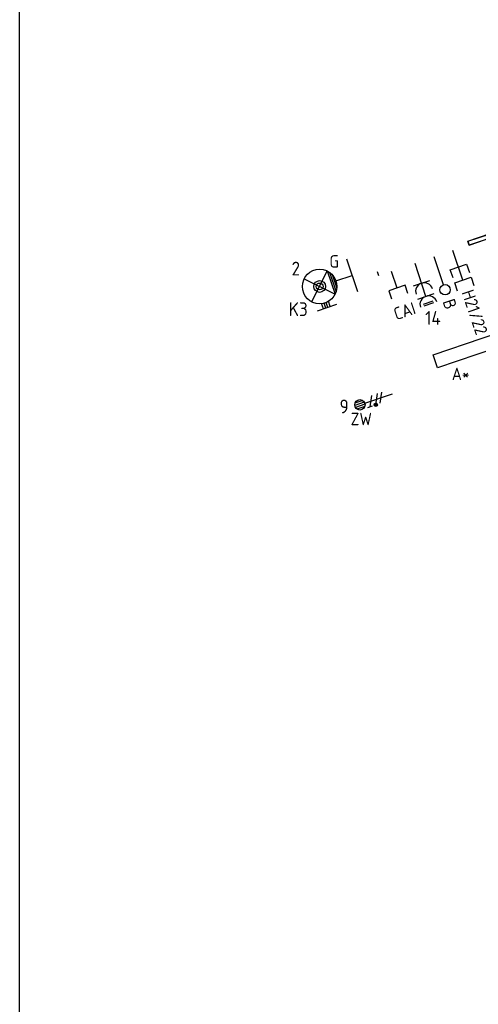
# Model space of a CAD drawing. Header units: millimetres. Extents: x -30480 to 214890, y -181324 to 108676.
# Tile 42 of 48: x 24889 to 31530, y 70635 to 84887. Entities that reach past the tile are written whole.
import ezdxf
from ezdxf.enums import TextEntityAlignment as Align

# ---------------------------------------------------------------- set-up
doc = ezdxf.new("R2010")
doc.units = ezdxf.units.MM
doc.header["$LTSCALE"] = 100
doc.layers.add('BL$3--_Viewport', color=32, linetype='Continuous', plot=False)
for name, color, linetype in [('EB62204-_ATTRIB', 2, 'Continuous'), ('EB63101-_ATTRIB', 2, 'Continuous'), ('EB63501-_ATTRIB', 2, 'Continuous'), ('EB6421--_ATTRIB', 2, 'Continuous'), ('EB6441--_ATTRIB', 2, 'Continuous'), ('EB6452--_ATTRIB', 2, 'Continuous'), ('EL61303-_WANDGOOT', 3, 'Continuous'), ('EL62203-_KRACHT-WCD230', 3, 'Continuous'), ('EL62204-_KRACHT-ASP230', 3, 'Continuous'), ('EL63101-_LICHT-ARM', 3, 'Continuous'), ('EL63103-_LICHT-WCD230V', 3, 'Continuous'), ('EL63501-_NOODVRL-ARM', 3, 'Continuous'), ('EL6421--_TELEFOON', 3, 'Continuous'), ('EL6441--_DATACOM', 3, 'Continuous'), ('EL6452--_CAI', 3, 'Continuous')]:
    doc.layers.add(name, color=color, linetype=linetype)
doc.styles.add('NORATT', font='iso.shx')
doc.styles.add('NORDIM', font='isocp.shx')

# ---------------------------------------------------------------- blocks, each defined once
blk = doc.blocks.new('EJ3P31')
at = {"color": 0}
blk.add_lwpolyline([(-7.5, -1), (-7.5, 1), (7.5, 1), (7.5, -1)], close=True, dxfattribs=at)
at = {"style": 'NORATT', "flags": 9}
blk.add_attdef('GELIJK', text='', height=1.8, dxfattribs=at).set_placement((3.5, 5), align=Align.MIDDLE_CENTER)
at = {"color": 0, "style": 'NORATT'}
for tag, flags, p in [('A_CODE', 8, (-3.5, 2.75)), ('SCHAK', 8, (3.5, 2.75)), ('GROEP', 8, (-3.5, -2.75)), ('KAST', 9, (3.5, -2.75))]:
    blk.add_attdef(tag, text='', height=1.8, dxfattribs=dict(at, flags=flags)).set_placement(p, align=Align.MIDDLE)
blk = doc.blocks.new('ES3W2L')
for p, q in [((-0.75, 3.25), (0.75, 3.25)), ((-0.75, 3), (0.75, 3)), ((1.25, 2), (-1.25, 2)), ((0, 2), (0, -3)), ((1.25, 0), (-1.25, 0))]:
    blk.add_line(p, q)
for centre in [(0, 3.25), (0, 1.25)]:
    blk.add_arc(centre, 1.25, 180, 0)
at = {"style": 'NORATT'}
for tag, height, flags, p in [('GROEPI', 1.8, 9, (0, 9.5)), ('CODE', 3.5, 8, (0, 4.5)), ('M_CODE', 1.8, 9, (0, 0)), ('VERMOGENI', 1.8, 9, (0, -9.5)), ('DOELI', 1.8, 9, (0, -11.5))]:
    blk.add_attdef(tag, text='', height=height, dxfattribs=dict(at, flags=flags)).set_placement(p, align=Align.MIDDLE_CENTER)
for tag, flags, p in [('VERMOGEN', 9, (-2.5, 5)), ('GROEP', 8, (0, 5)), ('SCHAK', 8, (2.5, 5)), ('GELIJKI', 9, (5, 5)), ('GELIJK', 9, (5, 5)), ('KAST', 9, (7, 5)), ('TAL', 8, (2.5, 5))]:
    blk.add_attdef(tag, text='', height=1.8, rotation=90, dxfattribs=dict(at, flags=flags)).set_placement(p, align=Align.MIDDLE_CENTER)
at = {"style": 'NORATT', "flags": 8}
blk.add_attdef('DOEL', text='', height=1.8, rotation=90, dxfattribs=at).set_placement((-2.5, 5), align=Align.MIDDLE_LEFT)
blk = doc.blocks.new('ES111309')
at = {"color": 0}
blk.add_line((0, -0.5), (0, -3), dxfattribs=at)
blk.add_lwpolyline([(-1.25, 0.75), (-1.25, -0.5), (1.25, -0.5), (1.25, 0.75)], dxfattribs=at)
at = {"color": 0, "style": 'NORATT', "flags": 8}
for tag, p in [('NUMMER', (0, 6)), ('CODE', (0, 3))]:
    blk.add_attdef(tag, text='', height=1.8, dxfattribs=at).set_placement(p, align=Align.MIDDLE)
at = {"style": 'NORATT'}
for tag, flags, p in [('PANEEL', 9, (0, 3)), ('GRP', 8, (0, -5)), ('RUIMTE', 9, (0, -7.5))]:
    blk.add_attdef(tag, text='', height=1.8, dxfattribs=dict(at, flags=flags)).set_placement(p, align=Align.MIDDLE_LEFT)
at = {"style": 'NORATT', "flags": 8}
blk.add_attdef('M_CODE', text='', height=1.8, dxfattribs=at).set_placement((0, 0), align=Align.MIDDLE_CENTER)
blk = doc.blocks.new('ES4X4')
at = {"color": 0}
blk.add_line((0, 1.25), (0, -3), dxfattribs=at)
blk.add_circle((0, 2), 0.75, dxfattribs=at)
at = {"color": 0, "style": 'NORATT', "flags": 8}
for tag, p in [('NUMMER', (0, 3.5)), ('CODE', (-2.75, -1.25))]:
    blk.add_attdef(tag, text='', height=1.8, rotation=90, dxfattribs=at).set_placement(p, align=Align.MIDDLE_LEFT)
at = {"style": 'NORATT', "flags": 9}
for tag, p in [('M_CODE', (0, 0)), ('PANEEL', (0, -2.5)), ('GRP', (0, -5)), ('MERK', (0, -7.5)), ('AANGEP', (0, -10)), ('INSTAL', (0, -12.5)), ('TYPE', (0, -17.5))]:
    blk.add_attdef(tag, text='', height=1.8, dxfattribs=at).set_placement(p, align=Align.MIDDLE_CENTER)
blk.add_attdef('RUIMTE', text='', height=1.8, dxfattribs=at).set_placement((0, -7.5), align=Align.MIDDLE_LEFT)
blk = doc.blocks.new('ES3X5')
at = {"color": 0}
for p, q in [((-0.45, 1.4), (-0.45, 2.6)), ((-0.15, 1.27), (-0.15, 2.73)), ((0.15, 1.27), (0.15, 2.73)), ((0.45, 1.4), (0.45, 2.6)), ((0, 1.25), (0, -3))]:
    blk.add_line(p, q, dxfattribs=at)
at = {"color": 1}
for p, q in [((-0.88, -0.38), (-0.88, 0.01)), ((-0.78, -0.42), (-0.78, 0.06)), ((-0.73, 1.04), (-0.73, 0.3)), ((-0.73, 0.67), (0.73, -0.07)), ((-0.69, -0.42), (-0.69, 0.06)), ((-0.59, -0.38), (-0.59, 0.01)), ((-0.73, -0.18), (0.73, -0.92)), ((-0.73, -0.88), (0.73, -1.62))]:
    blk.add_line(p, q, dxfattribs=at)
at = {"color": 0}
blk.add_circle((0, 2), 0.75, dxfattribs=at)
at = {"color": 1}
blk.add_circle((-0.73, -0.18), 0.245, dxfattribs=at)
at = {"style": 'NORATT'}
for tag, flags, p in [('VERMOGEN', 9, (-2.5, 4.5)), ('GROEP', 8, (0, 4.5)), ('SCHAK', 8, (2.5, 4.5)), ('KAST', 9, (7, 4.5)), ('DOEL', 8, (-2.5, 1))]:
    blk.add_attdef(tag, text='', height=1.8, rotation=90, dxfattribs=dict(at, flags=flags)).set_placement(p, align=Align.MIDDLE_LEFT)
for tag, flags, p in [('GELIJK', 9, (5, 4.5)), ('TAL', 8, (2.5, 4.5))]:
    blk.add_attdef(tag, text='', height=1.8, rotation=90, dxfattribs=dict(at, flags=flags)).set_placement(p, align=Align.MIDDLE_CENTER)
at = {"style": 'NORATT', "flags": 9}
blk.add_attdef('M_CODE', text='', height=1.8, dxfattribs=at).set_placement((0, 0), align=Align.MIDDLE_CENTER)
blk = doc.blocks.new('ES3G11WW')
at = {"color": 0}
for p, q in [((-3.25, -1.5), (-3.25, 1.5)), ((-1.77, 1.77), (1.77, -1.77)), ((1.77, 1.77), (-1.77, -1.77)), ((-3.25, 0.52), (-2.44, 0.52)), ((-3.25, 0.17), (-2.49, 0.17)), ((-3.25, -0.17), (-2.49, -0.17)), ((-3.25, -0.52), (-2.44, -0.52)), ((1.77, -1.77), (-1.77, -1.77)), ((1.48, -2.02), (-1.48, -2.02)), ((1.05, -2.27), (-1.05, -2.27)), ((0, -2.5), (0, -5)), ((-2.5, -5), (2.5, -5))]:
    blk.add_line(p, q, dxfattribs=at)
blk.add_lwpolyline([(1.77, -1.77), (1.75, -1.75)], dxfattribs=at)
for radius in [2.5, 0.85, 0.5]:
    blk.add_circle((0, 0), radius, dxfattribs=at)
at = {"style": 'NORATT', "flags": 9}
blk.add_attdef('GELIJK', text='', height=1.8, dxfattribs=at).set_placement((3.5, 5), align=Align.MIDDLE_CENTER)
at = {"color": 0, "style": 'NORATT'}
for tag, flags, p in [('A_CODE', 8, (-3.5, 2.75)), ('SCHAK', 8, (3.5, 2.75)), ('GROEP', 8, (-3.5, -2.75)), ('KAST', 9, (3.5, -2.75))]:
    blk.add_attdef(tag, text='', height=1.8, dxfattribs=dict(at, flags=flags)).set_placement(p, align=Align.MIDDLE)
blk = doc.blocks.new('ES111352')
at = {"color": 0}
blk.add_line((0, 1.5), (0, -3), dxfattribs=at)
for points in [[(-1.25, 2.75), (-1.25, 1.5), (1.25, 1.5), (1.25, 2.75)], [(-1.25, 0.75), (-1.25, -0.5), (1.25, -0.5), (1.25, 0.75)]]:
    blk.add_lwpolyline(points, dxfattribs=at)
at = {"color": 0, "style": 'NORATT', "flags": 8}
blk.add_attdef('NUMMER1', text='', height=1.8, rotation=90, dxfattribs=at).set_placement((-1.5, 4.5), align=Align.MIDDLE_LEFT)
at = {"style": 'NORATT', "flags": 8}
blk.add_attdef('NUMMER', text='', height=1.8, rotation=90, dxfattribs=at).set_placement((1.5, 4.5), align=Align.MIDDLE_LEFT)
at = {"style": 'NORATT'}
for tag, flags, p in [('CODE', 9, (1, 3.5)), ('PANEEL', 9, (0, 3)), ('GRP', 8, (0, -5)), ('RUIMTE', 9, (0, -7.5))]:
    blk.add_attdef(tag, text='', height=1.8, dxfattribs=dict(at, flags=flags)).set_placement(p, align=Align.MIDDLE_LEFT)
at = {"style": 'NORATT', "flags": 8}
blk.add_attdef('M_CODE', text='', height=1.8, dxfattribs=at).set_placement((0, 0), align=Align.MIDDLE_CENTER)

msp = doc.modelspace()

# ---------------------------------------------------------------- linework, layer by layer
at = {"layer": 'BL$3--_Viewport'}
msp.add_lwpolyline([(214889, 18676), (24889, 18676), (24889, 108676), (214889, 108676)], close=True, dxfattribs=at)
at = {"layer": 'EL61303-_WANDGOOT'}
for p, q in [((31378, 81683), (35328, 83025)), ((31378, 81683), (35349, 82963)), ((31399, 81622), (35328, 83025)), ((35349, 82963), (31399, 81622)), ((31378, 81683), (31399, 81622)), ((31399, 81622), (31378, 81683)), ((30089, 81177), (30068, 81238))]:
    msp.add_line(p, q, dxfattribs=at)

# ---------------------------------------------------------------- block references
at = {"layer": 'EL62204-_KRACHT-ASP230'}
ref = msp.add_blockref('ES3X5', (30004, 79376, -16800), dxfattribs=dict(at, xscale=100, yscale=100, zscale=100, rotation=108.750000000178))
ref.add_attrib('DOEL', 'ZW', dxfattribs={"layer": 'EB62204-_ATTRIB', "color": 1, "height": 180, "style": 'NORATT', "flags": 8}).set_placement((29989, 79107, -16800), align=Align.MIDDLE_RIGHT)
at = {"layer": 'EL63101-_LICHT-ARM'}
ref = msp.add_blockref('EJ3P31', (31618, 80182), dxfattribs=dict(at, xscale=99.99999999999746, yscale=99.99999999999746, zscale=99.99999999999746, rotation=18.80000000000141))
ref.add_attrib('A_CODE', 'A*', dxfattribs={"layer": 'EB63101-_ATTRIB', "color": 1, "height": 180, "style": 'NORATT', "flags": 8}).set_placement((31274, 79760), align=Align.MIDDLE)
at = {"layer": 'EL63103-_LICHT-WCD230V', "xscale": 100.0000000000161, "yscale": 100.0000000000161, "zscale": 100.0000000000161, "rotation": 198.2595760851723}
msp.add_blockref('ES3W2L', (30708, 81072), dxfattribs=at)
at = {"layer": 'EL63501-_NOODVRL-ARM'}
ref = msp.add_blockref('ES3G11WW', (29232, 81025, -14400), dxfattribs=dict(at, xscale=99.99999999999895, yscale=99.99999999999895, zscale=99.99999999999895, rotation=108.7499999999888))
ref.add_attrib('A_CODE', 'G', dxfattribs={"layer": 'EB63501-_ATTRIB', "color": 1, "height": 180, "style": 'NORATT', "flags": 8}).set_placement((29443, 81388, -14400), align=Align.MIDDLE)
at = {"layer": 'EL6421--_TELEFOON'}
ref = msp.add_blockref('ES4X4', (30986, 81168), dxfattribs=dict(at, xscale=100.0000000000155, yscale=100.0000000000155, zscale=100.0000000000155, rotation=198.2095760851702))
ref.add_attrib('NUMMER', 'B', dxfattribs={"layer": 'EB6421--_ATTRIB', "color": 1, "height": 180, "rotation": 288.2096, "style": 'NORATT', "flags": 8}).set_placement((31096, 80836), align=Align.MIDDLE_LEFT)
at = {"layer": 'EL6441--_DATACOM'}
ref = msp.add_blockref('ES111352', (31258, 81260), dxfattribs=dict(at, xscale=-99.99999999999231, yscale=100, zscale=100, rotation=198.7499999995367))
ref.add_attrib('NUMMER1', 'H21/22', dxfattribs={"layer": 'EB6441--_ATTRIB', "color": 1, "height": 180, "rotation": 288.75, "style": 'NORATT', "flags": 8}).set_placement((31585, 80336), align=Align.MIDDLE_RIGHT)
at = {"layer": 'EL6452--_CAI'}
ref = msp.add_blockref('ES111309', (30368, 80955, -750), dxfattribs=dict(at, xscale=100.0000000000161, yscale=100.0000000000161, zscale=100.0000000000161, rotation=198.2595760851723))
ref.add_attrib('CODE', 'CAI', dxfattribs={"layer": 'EB6452--_ATTRIB', "color": 1, "height": 180, "rotation": 18.2596, "style": 'NORATT', "flags": 8}).set_placement((30462, 80670, -750), align=Align.MIDDLE)

# ---------------------------------------------------------------- texts
at = {"layer": 'EL62203-_KRACHT-WCD230', "color": 7, "style": 'NORDIM'}
for s, p in [('14', (30761, 80470, -16600)), ('9', (29521, 79188, -19200))]:
    msp.add_text(s, height=200, dxfattribs=at).set_placement(p)
at = {"layer": 'EL63101-_LICHT-ARM', "color": 1, "style": 'NORDIM'}
for s, p in [('2', (28826, 81184, -16800)), ('K3', (28785, 80597, -16800))]:
    msp.add_text(s, height=200, dxfattribs=at).set_placement(p)

doc.saveas('drawing.dxf')
